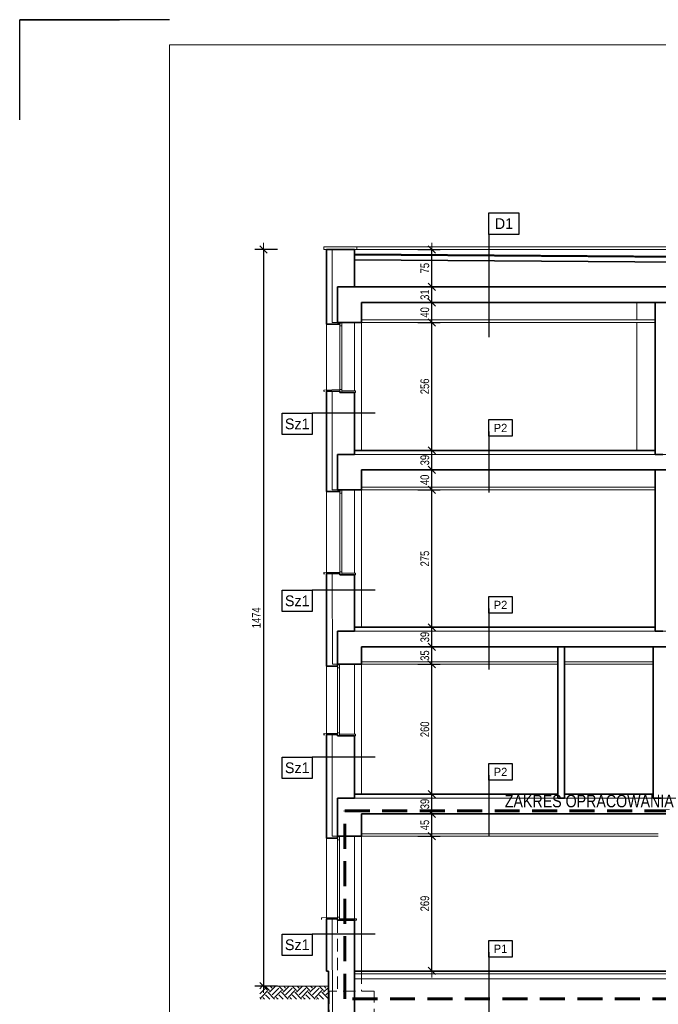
# Model space of a CAD drawing. Header units: millimetres. Extents: x 27490 to 108194, y -40520 to 41185.
# Tile 61 of 65: x 81185 to 82463, y -31473 to -29503. Entities that reach past the tile are written whole.
import ezdxf
from ezdxf.enums import TextEntityAlignment as Align

# ---------------------------------------------------------------- set-up
doc = ezdxf.new("R2010")
doc.units = ezdxf.units.MM
doc.linetypes.add('DASHED', pattern=[0.75, 0.5, -0.25])
doc.linetypes.add('DASHEDX2', pattern=[1.5, 1, -0.5])
doc.layers.get('0').update_dxf_attribs({"lineweight": 18})
doc.layers.get('Defpoints').update_dxf_attribs({"lineweight": 18})
for name, color, linetype, lineweight in [('!MARIUSZ', 220, 'Continuous', 35), ('BA_txs', 2, 'Continuous', 18), ('M_Ramki do druku', 7, 'Continuous', 18), ('M_Ramki rysunków', 2, 'Continuous', 18), ('PG_PRZERYWANE_ŚREDNIE', 1, 'DASHEDX2', 18), ('PG_STOLARKA', 1, 'Continuous', 18), ('PG_WIDOKOWE_CIENKIE', 1, 'Continuous', 18), ('PG_WYMIARY', 1, 'Continuous', 18), ('PG_ŚCIANY_SŁUPY', 4, 'Continuous', 35)]:
    doc.layers.add(name, color=color, linetype=linetype, lineweight=lineweight)
doc.layers.add('BS_TXG', color=2, linetype='Continuous')
doc.styles.add('BIKTG', font='BIKROMSW.SHX')
doc.styles.add('BIKTS', font='bikromsw.shx', dxfattribs={"width": 0.85})
doc.styles.add('BIKWYM', font='BIKROMSW.SHX', dxfattribs={"width": 0.8})
doc.dimstyles.new('BA_KR_50', dxfattribs={"dimscale": 0.5, "dimtxt": 25, "dimasz": 1.666667, "dimexe": 24, "dimexo": 0, "dimgap": 0, "dimtad": 0, "dimdec": 1, "dimrnd": 0.5, "dimzin": 9, "dimdsep": 46, "dimtxsty": 'BIKWYM', "dimblk": 'WYM-KR', "dimcen": 0, "dimdle": 20, "dimclrd": 256, "dimclre": 256, "dimclrt": 7, "dimadec": 0, "dimazin": 0, "dimtfac": 0.033333, "dimtdec": 1, "dimtmove": 0, "dimatfit": 3, "dimldrblk": 'WYM-KR', "dimfxl": 40, "dimfxlon": 1, "dimtvp": 0.8, "dimtolj": 1, "dimarcsym": 0})

# ---------------------------------------------------------------- blocks, each defined once
blk = doc.blocks.new('Znacznik_narozny')
at = {"layer": 'M_Ramki do druku', "lineweight": -2}
blk.add_lwpolyline([(0, -20), (0, 0), (20, 0)], dxfattribs=at)
blk = doc.blocks.new('OZNWAR')
blk.add_lwpolyline([(-35, 0), (-35, 50), (35, 50), (35, 0)], close=True)
at = {"style": 'BIKTG'}
blk.add_attdef('OZNWAR', text='', height=25, dxfattribs=at).set_placement((0, 25), align=Align.MIDDLE)
blk = doc.blocks.new('WYM-KR')
at = {"linetype": 'ByBlock'}
blk.add_line((11.52, 0), (-11.52, 0), dxfattribs=at)
at = {"color": 7, "linetype": 'ByBlock'}
blk.add_line((6.24, 6.24), (-6.24, -6.24), dxfattribs=at)
blk = doc.blocks.new('*D643')
at = {"layer": 'Defpoints', "color": 0, "transparency": 16777216}
for p in [(81817.5, -29962.9), (81672.7, -31436.9), (81821.5, -31436.9)]:
    blk.add_point(p, dxfattribs=at)
at = {"layer": 'PG_WYMIARY', "lineweight": -2, "transparency": 16777216}
for p, q in [((81700.7, -29962.9), (81655.9, -29962.9)), ((81672.7, -29964), (81672.7, -31435.7)), ((81700.7, -31436.9), (81655.9, -31436.9))]:
    blk.add_line(p, q, dxfattribs=at)
at = {"layer": 'PG_WYMIARY', "lineweight": -2, "transparency": 16777216, "xscale": 1.166666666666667, "yscale": 1.166666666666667, "zscale": 1.166666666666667}
for p, rotation in [((81672.7, -29962.9), 90), ((81672.7, -31436.9), 270)]:
    blk.add_blockref('WYM-KR', p, dxfattribs=dict(at, rotation=rotation))
at = {"layer": 'PG_WYMIARY', "color": 7, "transparency": 16777216, "insert": (81658.7, -30699.9), "char_height": 17.5, "attachment_point": 5, "rotation": 90, "style": 'BIKWYM'}
blk.add_mtext('\\A1;1474', dxfattribs=at)
blk = doc.blocks.new('*D687')
at = {"layer": 'Defpoints', "color": 0, "transparency": 16777216}
for p in [(81868.8, -31136.9), (82009.7, -31136.9), (81854.8, -31405.9)]:
    blk.add_point(p, dxfattribs=at)
at = {"layer": 'PG_WYMIARY', "lineweight": -2, "transparency": 16777216}
for p, q in [((81981.7, -31136.9), (82026.5, -31136.9)), ((82009.7, -31404.7), (82009.7, -31138)), ((81981.7, -31405.9), (82026.5, -31405.9))]:
    blk.add_line(p, q, dxfattribs=at)
at = {"layer": 'PG_WYMIARY', "lineweight": -2, "transparency": 16777216, "xscale": 1.166666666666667, "yscale": 1.166666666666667, "zscale": 1.166666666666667}
for p, rotation in [((82009.7, -31136.9), 90), ((82009.7, -31405.9), 270)]:
    blk.add_blockref('WYM-KR', p, dxfattribs=dict(at, rotation=rotation))
at = {"layer": 'PG_WYMIARY', "color": 7, "transparency": 16777216, "insert": (81995.7, -31271.4), "char_height": 17.5, "attachment_point": 5, "rotation": 90, "style": 'BIKWYM'}
blk.add_mtext('\\A1;269', dxfattribs=at)
blk = doc.blocks.new('*D680')
at = {"layer": 'Defpoints', "color": 0, "transparency": 16777216}
for p in [(81868.8, -31091.9), (82009.7, -31091.9), (81868.8, -31136.9)]:
    blk.add_point(p, dxfattribs=at)
at = {"layer": 'PG_WYMIARY', "lineweight": -2, "transparency": 16777216}
for p, q in [((81981.7, -31091.9), (82026.5, -31091.9)), ((82009.7, -31135.7), (82009.7, -31093)), ((81981.7, -31136.9), (82026.5, -31136.9))]:
    blk.add_line(p, q, dxfattribs=at)
at = {"layer": 'PG_WYMIARY', "lineweight": -2, "transparency": 16777216, "xscale": 1.166666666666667, "yscale": 1.166666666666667, "zscale": 1.166666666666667}
for p, rotation in [((82009.7, -31091.9), 90), ((82009.7, -31136.9), 270)]:
    blk.add_blockref('WYM-KR', p, dxfattribs=dict(at, rotation=rotation))
at = {"layer": 'PG_WYMIARY', "color": 7, "transparency": 16777216, "insert": (81995.7, -31114.4), "char_height": 17.5, "attachment_point": 5, "rotation": 90, "style": 'BIKWYM'}
blk.add_mtext('\\A1;45', dxfattribs=at)
blk = doc.blocks.new('*D681')
at = {"layer": 'Defpoints', "color": 0, "transparency": 16777216}
for p in [(81854.8, -31052.9), (82009.7, -31052.9), (81868.8, -31091.9)]:
    blk.add_point(p, dxfattribs=at)
at = {"layer": 'PG_WYMIARY', "lineweight": -2, "transparency": 16777216}
for p, q in [((81981.7, -31052.9), (82026.5, -31052.9)), ((82009.7, -31090.7), (82009.7, -31054)), ((81981.7, -31091.9), (82026.5, -31091.9))]:
    blk.add_line(p, q, dxfattribs=at)
at = {"layer": 'PG_WYMIARY', "lineweight": -2, "transparency": 16777216, "xscale": 1.166666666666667, "yscale": 1.166666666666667, "zscale": 1.166666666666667}
for p, rotation in [((82009.7, -31052.9), 90), ((82009.7, -31091.9), 270)]:
    blk.add_blockref('WYM-KR', p, dxfattribs=dict(at, rotation=rotation))
at = {"layer": 'PG_WYMIARY', "color": 7, "transparency": 16777216, "insert": (81995.7, -31072.4), "char_height": 17.5, "attachment_point": 5, "rotation": 90, "style": 'BIKWYM'}
blk.add_mtext('\\A1;39', dxfattribs=at)
blk = doc.blocks.new('*D682')
at = {"layer": 'Defpoints', "color": 0, "transparency": 16777216}
for p in [(81868.8, -30792.9), (82009.7, -30792.9), (81854.8, -31052.9)]:
    blk.add_point(p, dxfattribs=at)
at = {"layer": 'PG_WYMIARY', "lineweight": -2, "transparency": 16777216}
for p, q in [((81981.7, -30792.9), (82026.5, -30792.9)), ((82009.7, -31051.7), (82009.7, -30794)), ((81981.7, -31052.9), (82026.5, -31052.9))]:
    blk.add_line(p, q, dxfattribs=at)
at = {"layer": 'PG_WYMIARY', "lineweight": -2, "transparency": 16777216, "xscale": 1.166666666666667, "yscale": 1.166666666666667, "zscale": 1.166666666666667}
for p, rotation in [((82009.7, -30792.9), 90), ((82009.7, -31052.9), 270)]:
    blk.add_blockref('WYM-KR', p, dxfattribs=dict(at, rotation=rotation))
at = {"layer": 'PG_WYMIARY', "color": 7, "transparency": 16777216, "insert": (81995.7, -30922.9), "char_height": 17.5, "attachment_point": 5, "rotation": 90, "style": 'BIKWYM'}
blk.add_mtext('\\A1;260', dxfattribs=at)
blk = doc.blocks.new('*D683')
at = {"layer": 'Defpoints', "color": 0, "transparency": 16777216}
for p in [(81868.8, -30757.9), (82009.7, -30757.9), (81868.8, -30792.9)]:
    blk.add_point(p, dxfattribs=at)
at = {"layer": 'PG_WYMIARY', "lineweight": -2, "transparency": 16777216}
for p, q in [((81981.7, -30757.9), (82026.5, -30757.9)), ((82009.7, -30791.7), (82009.7, -30759)), ((81981.7, -30792.9), (82026.5, -30792.9))]:
    blk.add_line(p, q, dxfattribs=at)
at = {"layer": 'PG_WYMIARY', "lineweight": -2, "transparency": 16777216, "xscale": 1.166666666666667, "yscale": 1.166666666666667, "zscale": 1.166666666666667}
for p, rotation in [((82009.7, -30757.9), 90), ((82009.7, -30792.9), 270)]:
    blk.add_blockref('WYM-KR', p, dxfattribs=dict(at, rotation=rotation))
at = {"layer": 'PG_WYMIARY', "color": 7, "transparency": 16777216, "insert": (81995.7, -30775.4), "char_height": 17.5, "attachment_point": 5, "rotation": 90, "style": 'BIKWYM'}
blk.add_mtext('\\A1;35', dxfattribs=at)
blk = doc.blocks.new('*D684')
at = {"layer": 'Defpoints', "color": 0, "transparency": 16777216}
for p in [(81854.8, -30718.9), (82009.7, -30718.9), (81868.8, -30757.9)]:
    blk.add_point(p, dxfattribs=at)
at = {"layer": 'PG_WYMIARY', "lineweight": -2, "transparency": 16777216}
for p, q in [((81981.7, -30718.9), (82026.5, -30718.9)), ((82009.7, -30756.7), (82009.7, -30720)), ((81981.7, -30757.9), (82026.5, -30757.9))]:
    blk.add_line(p, q, dxfattribs=at)
at = {"layer": 'PG_WYMIARY', "lineweight": -2, "transparency": 16777216, "xscale": 1.166666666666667, "yscale": 1.166666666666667, "zscale": 1.166666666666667}
for p, rotation in [((82009.7, -30718.9), 90), ((82009.7, -30757.9), 270)]:
    blk.add_blockref('WYM-KR', p, dxfattribs=dict(at, rotation=rotation))
at = {"layer": 'PG_WYMIARY', "color": 7, "transparency": 16777216, "insert": (81995.7, -30738.4), "char_height": 17.5, "attachment_point": 5, "rotation": 90, "style": 'BIKWYM'}
blk.add_mtext('\\A1;39', dxfattribs=at)
blk = doc.blocks.new('*D685')
at = {"layer": 'Defpoints', "color": 0, "transparency": 16777216}
for p in [(81868.8, -30443.9), (82009.7, -30443.9), (81854.8, -30718.9)]:
    blk.add_point(p, dxfattribs=at)
at = {"layer": 'PG_WYMIARY', "lineweight": -2, "transparency": 16777216}
for p, q in [((81981.7, -30443.9), (82026.5, -30443.9)), ((82009.7, -30717.7), (82009.7, -30445)), ((81981.7, -30718.9), (82026.5, -30718.9))]:
    blk.add_line(p, q, dxfattribs=at)
at = {"layer": 'PG_WYMIARY', "lineweight": -2, "transparency": 16777216, "xscale": 1.166666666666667, "yscale": 1.166666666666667, "zscale": 1.166666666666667}
for p, rotation in [((82009.7, -30443.9), 90), ((82009.7, -30718.9), 270)]:
    blk.add_blockref('WYM-KR', p, dxfattribs=dict(at, rotation=rotation))
at = {"layer": 'PG_WYMIARY', "color": 7, "transparency": 16777216, "insert": (81995.7, -30581.4), "char_height": 17.5, "attachment_point": 5, "rotation": 90, "style": 'BIKWYM'}
blk.add_mtext('\\A1;275', dxfattribs=at)
blk = doc.blocks.new('*D686')
at = {"layer": 'Defpoints', "color": 0, "transparency": 16777216}
for p in [(81868.8, -30403.9), (82009.7, -30403.9), (81868.8, -30443.9)]:
    blk.add_point(p, dxfattribs=at)
at = {"layer": 'PG_WYMIARY', "lineweight": -2, "transparency": 16777216}
for p, q in [((81981.7, -30403.9), (82026.5, -30403.9)), ((82009.7, -30442.7), (82009.7, -30405)), ((81981.7, -30443.9), (82026.5, -30443.9))]:
    blk.add_line(p, q, dxfattribs=at)
at = {"layer": 'PG_WYMIARY', "lineweight": -2, "transparency": 16777216, "xscale": 1.166666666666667, "yscale": 1.166666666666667, "zscale": 1.166666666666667}
for p, rotation in [((82009.7, -30403.9), 90), ((82009.7, -30443.9), 270)]:
    blk.add_blockref('WYM-KR', p, dxfattribs=dict(at, rotation=rotation))
at = {"layer": 'PG_WYMIARY', "color": 7, "transparency": 16777216, "insert": (81995.7, -30423.9), "char_height": 17.5, "attachment_point": 5, "rotation": 90, "style": 'BIKWYM'}
blk.add_mtext('\\A1;40', dxfattribs=at)
blk = doc.blocks.new('*D675')
at = {"layer": 'Defpoints', "color": 0, "transparency": 16777216}
for p in [(81868.8, -30364.9), (82009.7, -30364.9), (81868.8, -30403.9)]:
    blk.add_point(p, dxfattribs=at)
at = {"layer": 'PG_WYMIARY', "lineweight": -2, "transparency": 16777216}
for p, q in [((81981.7, -30364.9), (82026.5, -30364.9)), ((82009.7, -30402.7), (82009.7, -30366)), ((81981.7, -30403.9), (82026.5, -30403.9))]:
    blk.add_line(p, q, dxfattribs=at)
at = {"layer": 'PG_WYMIARY', "lineweight": -2, "transparency": 16777216, "xscale": 1.166666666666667, "yscale": 1.166666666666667, "zscale": 1.166666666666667}
for p, rotation in [((82009.7, -30364.9), 90), ((82009.7, -30403.9), 270)]:
    blk.add_blockref('WYM-KR', p, dxfattribs=dict(at, rotation=rotation))
at = {"layer": 'PG_WYMIARY', "color": 7, "transparency": 16777216, "insert": (81995.7, -30384.4), "char_height": 17.5, "attachment_point": 5, "rotation": 90, "style": 'BIKWYM'}
blk.add_mtext('\\A1;39', dxfattribs=at)
blk = doc.blocks.new('*D676')
at = {"layer": 'Defpoints', "color": 0, "transparency": 16777216}
for p in [(81868.8, -30108.9), (82009.7, -30108.9), (81868.8, -30364.9)]:
    blk.add_point(p, dxfattribs=at)
at = {"layer": 'PG_WYMIARY', "lineweight": -2, "transparency": 16777216}
for p, q in [((81981.7, -30108.9), (82026.5, -30108.9)), ((82009.7, -30363.7), (82009.7, -30110)), ((81981.7, -30364.9), (82026.5, -30364.9))]:
    blk.add_line(p, q, dxfattribs=at)
at = {"layer": 'PG_WYMIARY', "lineweight": -2, "transparency": 16777216, "xscale": 1.166666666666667, "yscale": 1.166666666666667, "zscale": 1.166666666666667}
for p, rotation in [((82009.7, -30108.9), 90), ((82009.7, -30364.9), 270)]:
    blk.add_blockref('WYM-KR', p, dxfattribs=dict(at, rotation=rotation))
at = {"layer": 'PG_WYMIARY', "color": 7, "transparency": 16777216, "insert": (81995.7, -30236.9), "char_height": 17.5, "attachment_point": 5, "rotation": 90, "style": 'BIKWYM'}
blk.add_mtext('\\A1;256', dxfattribs=at)
blk = doc.blocks.new('*D677')
at = {"layer": 'Defpoints', "color": 0, "transparency": 16777216}
for p in [(81868.8, -30068.9), (82009.7, -30068.9), (81868.8, -30108.9)]:
    blk.add_point(p, dxfattribs=at)
at = {"layer": 'PG_WYMIARY', "lineweight": -2, "transparency": 16777216}
for p, q in [((81981.7, -30068.9), (82026.5, -30068.9)), ((82009.7, -30107.7), (82009.7, -30070)), ((81981.7, -30108.9), (82026.5, -30108.9))]:
    blk.add_line(p, q, dxfattribs=at)
at = {"layer": 'PG_WYMIARY', "lineweight": -2, "transparency": 16777216, "xscale": 1.166666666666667, "yscale": 1.166666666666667, "zscale": 1.166666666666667}
for p, rotation in [((82009.7, -30068.9), 90), ((82009.7, -30108.9), 270)]:
    blk.add_blockref('WYM-KR', p, dxfattribs=dict(at, rotation=rotation))
at = {"layer": 'PG_WYMIARY', "color": 7, "transparency": 16777216, "insert": (81995.7, -30088.9), "char_height": 17.5, "attachment_point": 5, "rotation": 90, "style": 'BIKWYM'}
blk.add_mtext('\\A1;40', dxfattribs=at)
blk = doc.blocks.new('*D678')
at = {"layer": 'Defpoints', "color": 0, "transparency": 16777216}
for p in [(81868.8, -30037.9), (82009.7, -30037.9), (81868.8, -30068.9)]:
    blk.add_point(p, dxfattribs=at)
at = {"layer": 'PG_WYMIARY', "lineweight": -2, "transparency": 16777216}
for p, q in [((81981.7, -30037.9), (82026.5, -30037.9)), ((82009.7, -30067.7), (82009.7, -30039)), ((81981.7, -30068.9), (82026.5, -30068.9))]:
    blk.add_line(p, q, dxfattribs=at)
at = {"layer": 'PG_WYMIARY', "lineweight": -2, "transparency": 16777216, "xscale": 1.166666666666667, "yscale": 1.166666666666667, "zscale": 1.166666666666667}
for p, rotation in [((82009.7, -30037.9), 90), ((82009.7, -30068.9), 270)]:
    blk.add_blockref('WYM-KR', p, dxfattribs=dict(at, rotation=rotation))
at = {"layer": 'PG_WYMIARY', "color": 7, "transparency": 16777216, "insert": (81995.7, -30053.4), "char_height": 17.5, "attachment_point": 5, "rotation": 90, "style": 'BIKWYM'}
blk.add_mtext('\\A1;31', dxfattribs=at)
blk = doc.blocks.new('*D679')
at = {"layer": 'Defpoints', "color": 0, "transparency": 16777216}
for p in [(81859.8, -29962.9), (82009.7, -29962.9), (81868.8, -30037.9)]:
    blk.add_point(p, dxfattribs=at)
at = {"layer": 'PG_WYMIARY', "lineweight": -2, "transparency": 16777216}
for p, q in [((81981.7, -29962.9), (82026.5, -29962.9)), ((82009.7, -30036.7), (82009.7, -29964)), ((81981.7, -30037.9), (82026.5, -30037.9))]:
    blk.add_line(p, q, dxfattribs=at)
at = {"layer": 'PG_WYMIARY', "lineweight": -2, "transparency": 16777216, "xscale": 1.166666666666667, "yscale": 1.166666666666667, "zscale": 1.166666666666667}
for p, rotation in [((82009.7, -29962.9), 90), ((82009.7, -30037.9), 270)]:
    blk.add_blockref('WYM-KR', p, dxfattribs=dict(at, rotation=rotation))
at = {"layer": 'PG_WYMIARY', "color": 7, "transparency": 16777216, "insert": (81995.7, -30000.4), "char_height": 17.5, "attachment_point": 5, "rotation": 90, "style": 'BIKWYM'}
blk.add_mtext('\\A1;75', dxfattribs=at)

msp = doc.modelspace()

# ---------------------------------------------------------------- hatches: boundary and pattern name
at = {"layer": 'PG_WIDOKOWE_CIENKIE', "true_color": 0x000000}
h = msp.add_hatch(dxfattribs=at)
h.set_pattern_fill('EARTH', color=18, scale=3, angle=45)
h.set_pattern_definition([(45, (31019.613, 5826.91), (0, 26.9407684), [19.05, -19.05]), (45, (31014.562, 5831.962), (0, 26.9407684), [19.05, -19.05]), (45, (31009.51, 5837.013), (0, 26.9407684), [19.05, -19.05]), (135, (31009.51, 5840.38), (-26.9407684, 0), [19.05, -19.05]), (135, (31014.562, 5845.432), (-26.9407684, 0), [19.05, -19.05]), (135, (31019.613, 5850.484), (-26.9407684, 0), [19.05, -19.05])])
h.paths.add_polyline_path([(81802.8, -31436.86), (81665.26, -31436.86), (81665.26, -31462.64), (81802.8, -31462.64)])

# ---------------------------------------------------------------- linework, layer by layer
at = {"layer": '!MARIUSZ', "color": 18, "linetype": 'DASHED', "lineweight": 0, "ltscale": 50, "true_color": 0x000000}
for p, q in [((81821.3, -31304.86), (81821.3, -31446.86)), ((81868.8, -31406.86), (81868.8, -31446.86))]:
    msp.add_line(p, q, dxfattribs=at)
msp.add_lwpolyline([(81804.55, -31506.86), (81894.55, -31506.86), (81894.55, -31446.86), (81804.55, -31446.86)], close=True, dxfattribs=at)
at = {"layer": 'BS_TXG', "color": 18, "true_color": 0x000000}
for p, q in [((82124.01, -29932.81), (82124.01, -30138.32)), ((81896.54, -30290.45), (81770.47, -30290.45)), ((82124.01, -30326.95), (82124.01, -30449.48)), ((81896.54, -30644.45), (81770.47, -30644.45)), ((82124.01, -30680.95), (82124.01, -30803.48)), ((81896.54, -30978.45), (81770.47, -30978.45)), ((82124.01, -31014.95), (82124.01, -31137.48)), ((81896.54, -31332.45), (81770.47, -31332.45)), ((82124.01, -31368.95), (82124.01, -31491.48))]:
    msp.add_line(p, q, dxfattribs=at)
at = {"layer": 'M_Ramki do druku', "color": 18, "lineweight": -2, "true_color": 0x000000}
msp.add_line((81485.14, -29503.39), (81185.14, -29503.39), dxfattribs=at)
at = {"layer": 'M_Ramki rysunków', "color": 18, "true_color": 0x000000}
msp.add_lwpolyline([(81485.14, -32423.39), (81485.14, -29553.39), (85335.14, -29553.39), (85335.14, -32423.39)], close=True, dxfattribs=at)
at = {"layer": 'PG_PRZERYWANE_ŚREDNIE', "color": 18, "lineweight": 60, "ltscale": 50, "true_color": 0x000000}
msp.add_lwpolyline([(81835.42, -31086.16), (82651.02, -31086.16), (82651.02, -31461.77), (81835.42, -31461.77)], close=True, dxfattribs=at)
at = {"layer": 'PG_STOLARKA', "color": 18, "true_color": 0x000000}
for p, q in [((81825.8, -30115.86), (81825.9, -30242.86)), ((81829.8, -30115.86), (81829.9, -30242.86)), ((81798.9, -30246.36), (81798.9, -30246.36)), ((81825.8, -30450.86), (81825.8, -30607.86)), ((81829.8, -30450.86), (81829.8, -30607.86)), ((81798.8, -30611.36), (81798.8, -30611.36)), ((81821.3, -30799.86), (81821.3, -30929.86)), ((81825.3, -30799.86), (81825.3, -30929.86)), ((81821.3, -31143.86), (81821.3, -31298.86)), ((81825.3, -31143.86), (81825.3, -31298.86))]:
    msp.add_line(p, q, dxfattribs=at)
for points in [[(81829.8, -30115.86), (81825.8, -30115.86), (81825.8, -30108.86), (81829.8, -30108.86)], [(81829.9, -30248.86), (81825.9, -30248.86), (81825.9, -30242.86), (81829.9, -30242.86)], [(81856.9, -30245.86), (81829.9, -30245.86), (81829.9, -30248.86), (81856.9, -30248.86)], [(81829.8, -30450.86), (81825.8, -30450.86), (81825.8, -30443.86), (81829.8, -30443.86)], [(81829.8, -30613.86), (81825.8, -30613.86), (81825.8, -30607.86), (81829.8, -30607.86)], [(81856.9, -30610.86), (81829.8, -30610.86), (81829.8, -30613.86), (81856.9, -30613.86)], [(81825.3, -30799.86), (81821.3, -30799.86), (81821.3, -30792.86), (81825.3, -30792.86)], [(81825.3, -30935.86), (81821.3, -30935.86), (81821.3, -30929.86), (81825.3, -30929.86)], [(81856.9, -30932.86), (81825.3, -30932.86), (81825.3, -30935.86), (81856.9, -30935.86)], [(81825.3, -31143.86), (81821.3, -31143.86), (81821.3, -31136.86), (81825.3, -31136.86)], [(81825.3, -31304.86), (81821.3, -31304.86), (81821.3, -31298.86), (81825.3, -31298.86)], [(81859.25, -31301.86), (81825.3, -31301.86), (81825.3, -31304.86), (81859.25, -31304.86)]]:
    msp.add_lwpolyline(points, close=True, dxfattribs=at)
at = {"layer": 'PG_WIDOKOWE_CIENKIE', "color": 18, "true_color": 0x000000}
for p, q in [((81859.8, -29957.86), (84236.8, -29957.86)), ((81810.13, -30108.86), (81810.13, -29962.86)), ((81854.8, -29971.83), (82681.96, -29977.56)), ((81859.8, -29962.86), (84236.8, -29962.86)), ((81868.8, -30068.86), (81868.8, -30364.86)), ((82419.8, -30068.86), (82419.8, -30103.86)), ((82419.8, -30068.86), (82419.8, -30103.86)), ((81798.8, -30246.36), (81798.8, -30112.36)), ((81821.3, -30108.86), (81810.13, -30108.86)), ((81854.8, -30108.86), (81854.8, -30245.86)), ((82456.8, -30103.86), (81868.8, -30103.86)), ((82456.8, -30108.86), (81868.8, -30108.86)), ((82419.8, -30108.86), (82419.8, -30364.86)), ((82419.8, -30108.86), (82419.8, -30364.86)), ((81810.32, -30443.86), (81810.21, -30246.36)), ((82634.8, -30372.86), (81854.8, -30372.86)), ((81868.8, -30718.86), (81868.8, -30403.86)), ((81798.8, -30447.36), (81798.8, -30611.36)), ((81821.3, -30443.86), (81810.32, -30443.86)), ((81854.8, -30610.86), (81854.8, -30443.86)), ((82456.8, -30438.86), (81868.8, -30438.86)), ((82456.8, -30443.86), (81868.8, -30443.86)), ((81810.8, -30792.87), (81810.55, -30611.36)), ((82634.8, -30726.86), (81854.8, -30726.86)), ((81868.8, -30757.86), (81868.8, -31052.86)), ((81798.8, -30933.36), (81798.8, -30796.36)), ((81821.3, -30792.86), (81810.8, -30792.87)), ((81854.8, -30792.86), (81854.8, -30932.86)), ((82261.8, -30787.86), (81868.8, -30787.86)), ((82261.8, -30792.86), (81868.8, -30792.86)), ((82452.8, -30787.86), (82274.8, -30787.86)), ((82452.8, -30792.86), (82274.8, -30792.86)), ((81810.32, -31136.87), (81810.05, -30933.36)), ((82634.8, -31060.86), (81854.8, -31060.86)), ((81821.3, -31136.86), (81810.32, -31136.87)), ((81854.8, -31304.86), (81854.8, -31136.86)), ((82462.8, -31131.86), (81868.8, -31131.86)), ((81868.8, -31136.86), (81868.8, -31406.86)), ((82462.8, -31136.86), (81868.8, -31136.86)), ((81798.8, -31302.36), (81798.8, -31140.36)), ((81810.8, -31506.86), (81810.53, -31302.36)), ((81854.8, -31411.86), (82634.8, -31411.86)), ((81854.8, -31421.86), (82634.8, -31421.86)), ((81802.8, -31436.86), (81665.26, -31436.86))]:
    msp.add_line(p, q, dxfattribs=at)
msp.add_lwpolyline([(81859.8, -29957.86), (81793.8, -29957.86), (81793.8, -29962.86), (81859.8, -29962.86)], close=True, dxfattribs=at)
for points in [[(81825.9, -30243.46), (81793.77, -30244.31), (81793.77, -30247.47), (81794.81, -30245.8)], [(81825.8, -30608.46), (81793.68, -30609.31), (81793.68, -30612.47), (81794.72, -30610.8)], [(81821.3, -30930.46), (81793.68, -30931.31), (81793.68, -30934.47), (81794.72, -30932.8)], [(81821.3, -31299.46), (81788.68, -31300.31), (81788.68, -31303.47), (81789.72, -31301.8)]]:
    msp.add_lwpolyline(points, dxfattribs=at)
at = {"layer": 'PG_ŚCIANY_SŁUPY', "color": 18, "true_color": 0x000000}
for p, q in [((81798.8, -29962.86), (81854.8, -29962.86)), ((81798.8, -30112.36), (81798.8, -29962.86)), ((81854.8, -29962.86), (81854.8, -30037.86)), ((81854.8, -29973.65), (82681.96, -29979.39)), ((81854.8, -29983.65), (82681.94, -29989.39)), ((81821.3, -30108.86), (81821.3, -30037.86)), ((81821.3, -30037.86), (81854.8, -30037.86)), ((81854.8, -30037.86), (82634.8, -30037.86)), ((81868.8, -30068.86), (81868.8, -30108.86)), ((81868.8, -30068.86), (82634.8, -30068.86)), ((82456.8, -30068.86), (82456.8, -30372.86)), ((81798.8, -30112.36), (81825.8, -30112.36)), ((81821.3, -30108.86), (81868.8, -30108.86)), ((81825.8, -30112.36), (81825.8, -30108.86)), ((81798.8, -30447.36), (81798.8, -30246.36)), ((81798.8, -30246.36), (81798.9, -30246.36)), ((81798.8, -30246.36), (81825.9, -30246.36)), ((81825.9, -30246.36), (81825.9, -30248.86)), ((81854.8, -30248.86), (81825.9, -30248.86)), ((81854.8, -30248.86), (81854.8, -30372.86)), ((81854.8, -30364.86), (82456.8, -30364.86)), ((81821.3, -30443.86), (81821.3, -30372.86)), ((81821.3, -30372.86), (81854.8, -30372.86)), ((82456.8, -30372.86), (82471.8, -30372.86)), ((81868.8, -30403.86), (81868.8, -30443.86)), ((81868.8, -30403.86), (82634.8, -30403.86)), ((82456.8, -30403.86), (82456.8, -30718.86)), ((82456.8, -30403.86), (82456.8, -30726.86)), ((81798.8, -30447.36), (81825.8, -30447.36)), ((81821.3, -30443.86), (81868.8, -30443.86)), ((81825.8, -30447.36), (81825.8, -30443.86)), ((81798.8, -30796.36), (81798.8, -30611.36)), ((81798.8, -30611.36), (81825.8, -30611.36)), ((81825.8, -30611.36), (81825.8, -30613.86)), ((81854.8, -30613.86), (81825.8, -30613.86)), ((81854.8, -30613.86), (81854.8, -30726.86)), ((81854.8, -30718.86), (82456.8, -30718.86)), ((81821.3, -30792.86), (81821.3, -30726.86)), ((81821.3, -30726.86), (81854.8, -30726.86)), ((82456.8, -30726.86), (82471.8, -30726.86)), ((81868.8, -30757.86), (81868.8, -30792.86)), ((81868.8, -30757.86), (82634.8, -30757.86)), ((82261.8, -30757.86), (82261.8, -31060.86)), ((82274.8, -30757.86), (82274.8, -31060.86)), ((82452.8, -30757.86), (82452.8, -31060.86)), ((81798.8, -30796.36), (81821.3, -30796.36)), ((81868.8, -30792.86), (81821.3, -30792.86)), ((81821.3, -30796.36), (81821.3, -30792.86)), ((81798.8, -30933.36), (81798.8, -31140.36)), ((81798.8, -30933.36), (81821.3, -30933.36)), ((81821.3, -30933.36), (81821.3, -30935.86)), ((81854.8, -30935.86), (81821.3, -30935.86)), ((81854.8, -30935.86), (81854.8, -31060.86)), ((81821.3, -31136.86), (81821.3, -31060.86)), ((81821.3, -31060.86), (81854.8, -31060.86)), ((81854.8, -31052.86), (82261.8, -31052.86)), ((82261.8, -31060.86), (82274.8, -31060.86)), ((82274.8, -31052.86), (82452.8, -31052.86)), ((82452.8, -31060.86), (82468.8, -31060.86)), ((81868.8, -31091.86), (82634.8, -31091.86)), ((81868.8, -31091.86), (81868.8, -31091.86)), ((81868.8, -31136.86), (81868.8, -31091.86)), ((81821.3, -31140.36), (81821.3, -31136.86)), ((81821.3, -31136.86), (81868.8, -31136.86)), ((81798.8, -31140.36), (81821.3, -31140.36)), ((81798.8, -31302.36), (81798.8, -31406.86)), ((81798.8, -31302.36), (81821.3, -31302.36)), ((81821.3, -31302.36), (81821.3, -31304.86)), ((81854.8, -31304.86), (81821.3, -31304.86)), ((81854.8, -31304.86), (81854.8, -31506.86)), ((81798.8, -31406.86), (81802.8, -31406.86)), ((81802.8, -31406.86), (81802.8, -31506.86)), ((81854.8, -31406.86), (82634.8, -31406.86))]:
    msp.add_line(p, q, dxfattribs=at)

# ---------------------------------------------------------------- block references
at = {"layer": 'BS_TXG', "color": 18, "true_color": 0x000000, "rotation": 359.999998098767}
for p, xscale, yscale, zscale, values in [((82154.04, -29932.81), 0.8580000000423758, 0.8580000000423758, 0.8580000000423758, {'OZNWAR': 'D1'}), ((82147.11, -30336.48), 0.6600000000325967, 0.6600000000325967, 0.6600000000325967, {'OZNWAR': 'P2'}), ((82147.11, -30690.48), 0.6600000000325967, 0.6600000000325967, 0.6600000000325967, {'OZNWAR': 'P2'}), ((82147.11, -31024.48), 0.6600000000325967, 0.6600000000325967, 0.6600000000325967, {'OZNWAR': 'P2'}), ((82147.11, -31378.48), 0.6600000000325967, 0.6600000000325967, 0.6600000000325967, {'OZNWAR': 'P1'})]:
    msp.add_blockref('OZNWAR', p, dxfattribs=dict(at, xscale=xscale, yscale=yscale, zscale=zscale)).add_auto_attribs(values)
at = {"layer": 'BS_TXG', "color": 18, "true_color": 0x000000}
ref = msp.add_blockref('OZNWAR', (81740.44, -30290.45), dxfattribs=dict(at, xscale=0.8580000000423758, yscale=0.8580000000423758, zscale=0.8580000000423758, rotation=179.999998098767))
ref.add_attrib('OZNWAR', 'Sz1', dxfattribs={"layer": '0', "height": 21.45, "rotation": 360, "style": 'BIKTG'}).set_placement((81740.44, -30311.9), align=Align.MIDDLE)
ref = msp.add_blockref('OZNWAR', (81740.44, -30644.45), dxfattribs=dict(at, xscale=0.8580000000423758, yscale=0.8580000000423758, zscale=0.8580000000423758, rotation=179.999998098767))
ref.add_attrib('OZNWAR', 'Sz1', dxfattribs={"layer": '0', "height": 21.45, "rotation": 360, "style": 'BIKTG'}).set_placement((81740.44, -30665.9), align=Align.MIDDLE)
ref = msp.add_blockref('OZNWAR', (81740.44, -30978.45), dxfattribs=dict(at, xscale=0.8580000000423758, yscale=0.8580000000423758, zscale=0.8580000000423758, rotation=179.999998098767))
ref.add_attrib('OZNWAR', 'Sz1', dxfattribs={"layer": '0', "height": 21.45, "rotation": 360, "style": 'BIKTG'}).set_placement((81740.44, -30999.9), align=Align.MIDDLE)
ref = msp.add_blockref('OZNWAR', (81740.44, -31332.45), dxfattribs=dict(at, xscale=0.8580000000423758, yscale=0.8580000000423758, zscale=0.8580000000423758, rotation=179.999998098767))
ref.add_attrib('OZNWAR', 'Sz1', dxfattribs={"layer": '0', "height": 21.45, "rotation": 360, "style": 'BIKTG'}).set_placement((81740.44, -31353.9), align=Align.MIDDLE)
at = {"layer": 'M_Ramki do druku', "color": 18, "lineweight": -2, "true_color": 0x000000, "xscale": 10, "yscale": 10, "zscale": 10}
msp.add_blockref('Znacznik_narozny', (81185.14, -29503.39), dxfattribs=at)

# ---------------------------------------------------------------- texts
at = {"layer": 'BA_txs', "color": 18, "true_color": 0x000000, "style": 'BIKTS', "width": 0.85}
msp.add_text('ZAKRES OPRACOWANIA', height=25, dxfattribs=at).set_placement((82155.73, -31078.97))

# ---------------------------------------------------------------- dimensions: what is measured, and where the dimension line sits
at = {"layer": 'PG_WYMIARY', "color": 18, "true_color": 0x000000}
for base, p1, p2, picture, middle in [((81672.73, -31436.86), (81817.5, -29962.86), (81821.5, -31436.86), '*D643', (81658.73, -30699.86)), ((82009.65, -29962.86), (81868.8, -30037.86), (81859.8, -29962.86), '*D679', (81995.65, -30000.36)), ((82009.65, -30037.86), (81868.8, -30068.86), (81868.8, -30037.86), '*D678', (81995.65, -30053.36)), ((82009.65, -30068.86), (81868.8, -30108.86), (81868.8, -30068.86), '*D677', (81995.65, -30088.86)), ((82009.65, -30108.86), (81868.8, -30364.86), (81868.8, -30108.86), '*D676', (81995.65, -30236.86)), ((82009.65, -30364.86), (81868.8, -30403.86), (81868.8, -30364.86), '*D675', (81995.65, -30384.36)), ((82009.65, -30403.86), (81868.8, -30443.86), (81868.8, -30403.86), '*D686', (81995.65, -30423.86)), ((82009.65, -30443.86), (81854.8, -30718.86), (81868.8, -30443.86), '*D685', (81995.65, -30581.36)), ((82009.65, -30718.86), (81868.8, -30757.86), (81854.8, -30718.86), '*D684', (81995.65, -30738.36)), ((82009.65, -30757.86), (81868.8, -30792.86), (81868.8, -30757.86), '*D683', (81995.65, -30775.36)), ((82009.65, -30792.86), (81854.8, -31052.86), (81868.8, -30792.86), '*D682', (81995.65, -30922.86)), ((82009.65, -31052.86), (81868.8, -31091.86), (81854.8, -31052.86), '*D681', (81995.65, -31072.36)), ((82009.65, -31091.86), (81868.8, -31136.86), (81868.8, -31091.86), '*D680', (81995.65, -31114.36)), ((82009.65, -31136.86), (81854.8, -31405.86), (81868.8, -31136.86), '*D687', (81995.65, -31271.36))]:
    dim = msp.add_linear_dim(base=base, p1=p1, p2=p2, angle=90, dimstyle='BA_KR_50', override={"dimscale": 0.7, "dimtmove": 1}, dxfattribs=at)
    dim.commit()
    dim.dimension.update_dxf_attribs({"geometry": picture, "text_midpoint": middle})

doc.saveas('drawing.dxf')
